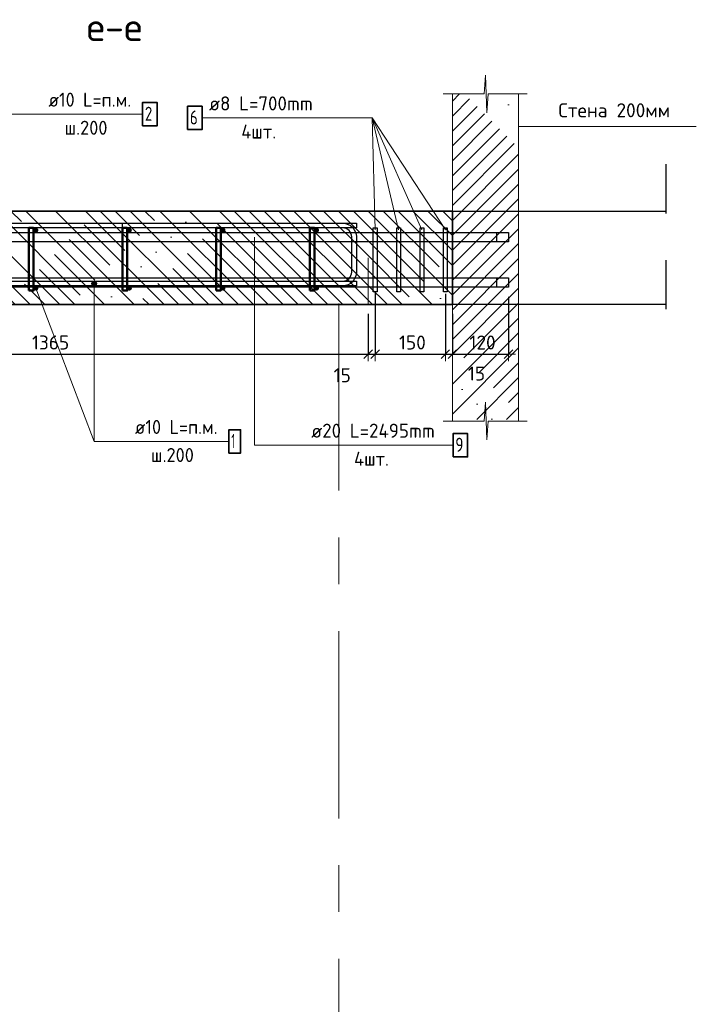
# Model space of a CAD drawing. Header units: metres. Extents: x -38 to 97, y -15 to 21.
# Tile 206 of 209: x 91.1 to 92.54, y -5.75 to -3.64. Entities that reach past the tile are written whole.
import ezdxf

# ---------------------------------------------------------------- set-up
doc = ezdxf.new("R2010")
doc.units = ezdxf.units.M
doc.header["$PDMODE"] = 65
for name, pattern in [('______11', [0.5, 0.4, -0.05, 0, -0.05]), ('______2', [0.0405, 0.03, -0.0105]), ('______3', [0.5, 0.4, -0.1]), ('______4', [0.135, 0.105, -0.03]), ('______5', [1.1, 0.8, -0.1, 0.1, -0.1])]:
    doc.linetypes.add(name, pattern=pattern)
for name, color, linetype, lineweight in [('XR$4$Осевая линия (1)', 7, '______5', 13), ('XR$6$Арм. стержнями верхней зоны', 180, 'Continuous', 35), ('XR$6$Арм. стержнями нижней зоны', 180, 'Continuous', 35), ('XR$6$Арм.стержн. Арматура края', 96, 'Continuous', 35), ('XR$6$Арм.стержн. Хомут', 240, 'Continuous', 35), ('XR$6$Балка (1)', 7, '______3', 13), ('XR$6$ВК__отв в полу 1-2 эт', 220, 'Continuous', 25), ('XR$6$Перекрытие (1)', 7, 'Continuous', 35), ('XR$6$Размерная линия (1)', 7, 'Continuous', 13), ('XR$6$Текст_ общее_1', 7, 'Continuous', 13)]:
    doc.layers.add(name, color=color, linetype=linetype, lineweight=lineweight)
doc.layers.add('XR$6$Арм.стержн.Доп. Арм верхн.зоны Х', color=7, linetype='Continuous', lineweight=35, true_color=0x8c8cff)
doc.styles.add('ISOCPEUR', font='txt')
doc.dimstyles.new('DIMSTYLE_24', dxfattribs={"dimtxt": 0.03, "dimasz": 0.03, "dimexe": 0, "dimexo": 0, "dimgap": 0.015, "dimtad": 2, "dimdec": 0, "dimlfac": 1000, "dimrnd": 5, "dimzin": 12, "dimdsep": 46, "dimtxsty": 'ISOCPEUR', "dimblk1": 'ALL_ML_STRICH', "dimblk2": 'ALL_ML_STRICH', "dimsah": 1, "dimcen": 0, "dimclrd": 7, "dimclre": 256, "dimclrt": 7, "dimadec": 0, "dimazin": 0, "dimtfac": 1, "dimtdec": 0, "dimtix": 1, "dimtmove": 2, "dimatfit": 3, "dimfxl": 0, "dimtzin": 0, "dimlwd": 0, "dimlwe": -3, "dimarcsym": 0})
doc.dimstyles.new('DIMSTYLE_32', dxfattribs={"dimtxt": 0.03, "dimasz": 0.03, "dimexe": 0, "dimexo": 0, "dimgap": 0.015, "dimtad": 0, "dimdec": 0, "dimlfac": 1000, "dimrnd": 5, "dimzin": 12, "dimdsep": 46, "dimtxsty": 'ISOCPEUR', "dimblk1": 'ALL_ML_STRICH', "dimblk2": 'ALL_ML_STRICH', "dimsah": 1, "dimcen": 0, "dimclrd": 7, "dimclre": 256, "dimclrt": 7, "dimadec": 0, "dimazin": 0, "dimtfac": 1, "dimtdec": 0, "dimtix": 1, "dimtmove": 2, "dimatfit": 3, "dimfxl": 0, "dimtvp": 1.2, "dimtzin": 0, "dimlwd": 0, "dimlwe": -3, "dimarcsym": 0})
pattern_1 = [(135, (0, 0), (-0.031819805, -0.031819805), [0.4, -0.05, 0, -0.05]), (135, (-0.01591, -0.01591), (-0.031819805, -0.031819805), [0.8, -0.1, 0.1, -0.1])]

# ---------------------------------------------------------------- blocks, each defined once
blk = doc.blocks.new('ЭЛЕМЕНТ_УЗОРА_39')
at = {"color": 7, "linetype": 'Continuous', "lineweight": 13, "transparency": 33554687}
blk.add_line((92.1832, -3.8025), (92.1832, -3.8025), dxfattribs=at)
blk.add_lwpolyline([(92.0032, -3.8025), (92.0912, -3.8025), (92.0937, -3.7625), (92.0972, -3.8425), (92.1, -3.8025), (92.1832, -3.8025)], dxfattribs=at)
blk = doc.blocks.new('ЭЛЕМЕНТ_УЗОРА_40')
at = {"color": 7, "linetype": 'Continuous', "lineweight": 13, "transparency": 33554687}
blk.add_line((92.1832, -4.5011), (92.1832, -4.5011), dxfattribs=at)
blk.add_lwpolyline([(92.0032, -4.5011), (92.0912, -4.5011), (92.0937, -4.4611), (92.0972, -4.5411), (92.1, -4.5011), (92.1832, -4.5011)], dxfattribs=at)
blk = doc.blocks.new('ALL_ML_STRICH')
at = {"color": 0, "linetype": 'ByBlock', "lineweight": -2}
for p, q in [((-1, 0), (0.5, 0)), ((-0.3, -0.3), (0.3, 0.3)), ((0, -0.5), (0, 0.5))]:
    blk.add_line(p, q, dxfattribs=at)
blk = doc.blocks.new('*D807')
at = {"layer": 'DEFPOINTS', "color": 7, "linetype": 'Continuous', "lineweight": 13, "transparency": 33554687}
for p in [(90.4767, -4.2125), (91.8432, -4.2525), (90.4767, -4.3584)]:
    blk.add_point(p, dxfattribs=at)
at = {"layer": 'XR$6$Размерная линия (1)', "color": 9, "linetype": 'Continuous', "lineweight": -2, "true_color": 0xc7c7c7, "transparency": 33554687}
for p, q in [((90.4767, -4.2325), (90.4767, -4.3584)), ((91.8432, -4.2725), (91.8432, -4.3584))]:
    blk.add_line(p, q, dxfattribs=at)
at = {"layer": 'XR$6$Размерная линия (1)', "color": 7, "linetype": 'Continuous', "lineweight": -2, "transparency": 33554687}
blk.add_line((90.4767, -4.3584), (91.8432, -4.3584), dxfattribs=at)
at = {"layer": 'XR$6$Размерная линия (1)', "color": 7, "linetype": 'Continuous', "lineweight": 13, "transparency": 33554687, "xscale": 0.03, "yscale": 0.03, "zscale": 0.03, "rotation": 180}
blk.add_blockref('ALL_ML_STRICH', (90.4767, -4.3584), dxfattribs=at)
at = {"layer": 'XR$6$Размерная линия (1)', "color": 7, "linetype": 'Continuous', "lineweight": 13, "transparency": 33554687, "xscale": 0.03, "yscale": 0.03, "zscale": 0.03}
blk.add_blockref('ALL_ML_STRICH', (91.8432, -4.3584), dxfattribs=at)
at = {"layer": 'XR$6$Размерная линия (1)', "color": 7, "linetype": 'Continuous', "lineweight": 13, "transparency": 33554687, "insert": (91.1644, -4.3334), "char_height": 0.03, "width": 0.12, "attachment_point": 5, "style": 'ISOCPEUR'}
blk.add_mtext('\\A1;{1365}', dxfattribs=at)
blk = doc.blocks.new('*D808')
at = {"layer": 'DEFPOINTS', "color": 7, "linetype": 'Continuous', "lineweight": 13, "transparency": 33554687}
for p in [(91.8582, -4.2055), (91.8432, -4.2525), (91.8432, -4.3584)]:
    blk.add_point(p, dxfattribs=at)
at = {"layer": 'XR$6$Размерная линия (1)', "color": 9, "linetype": 'Continuous', "lineweight": -2, "true_color": 0xc7c7c7, "transparency": 33554687}
for p, q in [((91.8582, -4.2255), (91.8582, -4.3584)), ((91.8432, -4.2725), (91.8432, -4.3584))]:
    blk.add_line(p, q, dxfattribs=at)
at = {"layer": 'XR$6$Размерная линия (1)', "color": 7, "linetype": 'Continuous', "lineweight": -2, "transparency": 33554687}
blk.add_line((91.8432, -4.3584), (91.8582, -4.3584), dxfattribs=at)
at = {"layer": 'XR$6$Размерная линия (1)', "color": 7, "linetype": 'Continuous', "lineweight": 13, "transparency": 33554687, "xscale": 0.03, "yscale": 0.03, "zscale": 0.03, "rotation": 180}
blk.add_blockref('ALL_ML_STRICH', (91.8432, -4.3584), dxfattribs=at)
at = {"layer": 'XR$6$Размерная линия (1)', "color": 7, "linetype": 'Continuous', "lineweight": 13, "transparency": 33554687, "xscale": 0.03, "yscale": 0.03, "zscale": 0.03}
blk.add_blockref('ALL_ML_STRICH', (91.8582, -4.3584), dxfattribs=at)
at = {"layer": 'XR$6$Размерная линия (1)', "color": 7, "linetype": 'Continuous', "lineweight": 13, "transparency": 33554687, "insert": (91.7878, -4.4034), "char_height": 0.03, "width": 0.06, "attachment_point": 5, "style": 'ISOCPEUR'}
blk.add_mtext('\\A1;{15}', dxfattribs=at)
blk = doc.blocks.new('*D809')
at = {"layer": 'DEFPOINTS', "color": 7, "linetype": 'Continuous', "lineweight": 13, "transparency": 33554687}
for p in [(91.8582, -4.2055), (92.0082, -4.2094), (91.8582, -4.3584)]:
    blk.add_point(p, dxfattribs=at)
at = {"layer": 'XR$6$Размерная линия (1)', "color": 9, "linetype": 'Continuous', "lineweight": -2, "true_color": 0xc7c7c7, "transparency": 33554687}
for p, q in [((91.8582, -4.2255), (91.8582, -4.3584)), ((92.0082, -4.2294), (92.0082, -4.3584))]:
    blk.add_line(p, q, dxfattribs=at)
at = {"layer": 'XR$6$Размерная линия (1)', "color": 7, "linetype": 'Continuous', "lineweight": -2, "transparency": 33554687}
blk.add_line((91.8582, -4.3584), (92.0082, -4.3584), dxfattribs=at)
at = {"layer": 'XR$6$Размерная линия (1)', "color": 7, "linetype": 'Continuous', "lineweight": 13, "transparency": 33554687, "xscale": 0.03, "yscale": 0.03, "zscale": 0.03, "rotation": 180}
blk.add_blockref('ALL_ML_STRICH', (91.8582, -4.3584), dxfattribs=at)
at = {"layer": 'XR$6$Размерная линия (1)', "color": 7, "linetype": 'Continuous', "lineweight": 13, "transparency": 33554687, "xscale": 0.03, "yscale": 0.03, "zscale": 0.03}
blk.add_blockref('ALL_ML_STRICH', (92.0082, -4.3584), dxfattribs=at)
at = {"layer": 'XR$6$Размерная линия (1)', "color": 7, "linetype": 'Continuous', "lineweight": 13, "transparency": 33554687, "insert": (91.9377, -4.3334), "char_height": 0.03, "width": 0.09, "attachment_point": 5, "style": 'ISOCPEUR'}
blk.add_mtext('\\A1;{150}', dxfattribs=at)
blk = doc.blocks.new('*D810')
at = {"layer": 'DEFPOINTS', "color": 7, "linetype": 'Continuous', "lineweight": 13, "transparency": 33554687}
for p in [(92.0082, -4.2094), (92.0232, -4.2525), (92.0082, -4.3584)]:
    blk.add_point(p, dxfattribs=at)
at = {"layer": 'XR$6$Размерная линия (1)', "color": 9, "linetype": 'Continuous', "lineweight": -2, "true_color": 0xc7c7c7, "transparency": 33554687}
for p, q in [((92.0082, -4.2294), (92.0082, -4.3584)), ((92.0232, -4.2725), (92.0232, -4.3584))]:
    blk.add_line(p, q, dxfattribs=at)
at = {"layer": 'XR$6$Размерная линия (1)', "color": 7, "linetype": 'Continuous', "lineweight": -2, "transparency": 33554687}
blk.add_line((92.0082, -4.3584), (92.0232, -4.3584), dxfattribs=at)
at = {"layer": 'XR$6$Размерная линия (1)', "color": 7, "linetype": 'Continuous', "lineweight": 13, "transparency": 33554687, "xscale": 0.03, "yscale": 0.03, "zscale": 0.03, "rotation": 180}
blk.add_blockref('ALL_ML_STRICH', (92.0082, -4.3584), dxfattribs=at)
at = {"layer": 'XR$6$Размерная линия (1)', "color": 7, "linetype": 'Continuous', "lineweight": 13, "transparency": 33554687, "xscale": 0.03, "yscale": 0.03, "zscale": 0.03}
blk.add_blockref('ALL_ML_STRICH', (92.0232, -4.3584), dxfattribs=at)
at = {"layer": 'XR$6$Размерная линия (1)', "color": 7, "linetype": 'Continuous', "lineweight": 13, "transparency": 33554687, "insert": (92.0748, -4.3997), "char_height": 0.03, "width": 0.06, "attachment_point": 5, "style": 'ISOCPEUR'}
blk.add_mtext('\\A1;{15}', dxfattribs=at)
blk = doc.blocks.new('*D811')
at = {"layer": 'DEFPOINTS', "color": 7, "linetype": 'Continuous', "lineweight": 13, "transparency": 33554687}
for p in [(92.1432, -4.2155), (92.0232, -4.2525), (92.0232, -4.3584)]:
    blk.add_point(p, dxfattribs=at)
at = {"layer": 'XR$6$Размерная линия (1)', "color": 9, "linetype": 'Continuous', "lineweight": -2, "true_color": 0xc7c7c7, "transparency": 33554687}
for p, q in [((92.1432, -4.2355), (92.1432, -4.3584)), ((92.0232, -4.2725), (92.0232, -4.3584))]:
    blk.add_line(p, q, dxfattribs=at)
at = {"layer": 'XR$6$Размерная линия (1)', "color": 7, "linetype": 'Continuous', "lineweight": -2, "transparency": 33554687}
blk.add_line((92.0232, -4.3584), (92.1432, -4.3584), dxfattribs=at)
at = {"layer": 'XR$6$Размерная линия (1)', "color": 7, "linetype": 'Continuous', "lineweight": 13, "transparency": 33554687, "xscale": 0.03, "yscale": 0.03, "zscale": 0.03, "rotation": 180}
blk.add_blockref('ALL_ML_STRICH', (92.0232, -4.3584), dxfattribs=at)
at = {"layer": 'XR$6$Размерная линия (1)', "color": 7, "linetype": 'Continuous', "lineweight": 13, "transparency": 33554687, "xscale": 0.03, "yscale": 0.03, "zscale": 0.03}
blk.add_blockref('ALL_ML_STRICH', (92.1432, -4.3584), dxfattribs=at)
at = {"layer": 'XR$6$Размерная линия (1)', "color": 7, "linetype": 'Continuous', "lineweight": 13, "transparency": 33554687, "insert": (92.0877, -4.3334), "char_height": 0.03, "width": 0.09, "attachment_point": 5, "style": 'ISOCPEUR'}
blk.add_mtext('\\A1;{120}', dxfattribs=at)

msp = doc.modelspace()

# ---------------------------------------------------------------- hatches: boundary and pattern name
at = {"linetype": 'Continuous', "lineweight": 13, "transparency": 33554687}
h = msp.add_hatch(dxfattribs=at)
h.set_pattern_fill('__________539', scale=0.015, style=0, pattern_type=2)
h.set_pattern_definition([(45, (0, 0), (-0.031819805, 0.031819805), [0.4, -0.05, 0, -0.05]), (45, (-0.01591, 0.01591), (-0.031819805, 0.031819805), [0.8, -0.1, 0.1, -0.1])])
h.paths.add_polyline_path([(92.1646, -3.8025), (92.0232, -3.8025), (92.0232, -4.4979), (92.1646, -4.4979)], flags=0)
h = msp.add_hatch(dxfattribs=at)
h.set_pattern_fill('__________540', scale=0.015, style=0, pattern_type=2)
h.set_pattern_definition(pattern_1)
h.paths.add_polyline_path([(91.8432, -4.0525), (90.4232, -4.0525), (90.4232, -4.2525), (91.8432, -4.2525)], flags=0)
h = msp.add_hatch(dxfattribs=at)
h.set_pattern_fill('__________540', scale=0.015, style=0, pattern_type=2)
h.set_pattern_definition(pattern_1)
h.paths.add_polyline_path([(92.0232, -4.0525), (91.8432, -4.0525), (91.8432, -4.2525), (92.0232, -4.2525)], flags=0)
at = {"layer": 'XR$6$Арм. стержнями верхней зоны', "linetype": 'Continuous', "lineweight": 50, "transparency": 33554687}
for points in [[(91.1382, -4.0935), (91.1378, -4.0916), (91.1367, -4.09), (91.1351, -4.0889), (91.1332, -4.0885), (91.1313, -4.0889), (91.1296, -4.09), (91.1285, -4.0916), (91.1282, -4.0935), (91.1285, -4.0954), (91.1296, -4.097), (91.1313, -4.0981), (91.1332, -4.0985), (91.1351, -4.0981), (91.1367, -4.097), (91.1378, -4.0954)], [(91.3382, -4.0935), (91.3378, -4.0916), (91.3367, -4.09), (91.3351, -4.0889), (91.3332, -4.0885), (91.3313, -4.0889), (91.3296, -4.09), (91.3285, -4.0916), (91.3282, -4.0935), (91.3285, -4.0954), (91.3296, -4.097), (91.3313, -4.0981), (91.3332, -4.0985), (91.3351, -4.0981), (91.3367, -4.097), (91.3378, -4.0954)], [(91.5382, -4.0935), (91.5378, -4.0916), (91.5367, -4.09), (91.5351, -4.0889), (91.5332, -4.0885), (91.5313, -4.0889), (91.5296, -4.09), (91.5285, -4.0916), (91.5282, -4.0935), (91.5285, -4.0954), (91.5296, -4.097), (91.5313, -4.0981), (91.5332, -4.0985), (91.5351, -4.0981), (91.5367, -4.097), (91.5378, -4.0954)], [(91.7382, -4.0935), (91.7378, -4.0916), (91.7367, -4.09), (91.7351, -4.0889), (91.7332, -4.0885), (91.7313, -4.0889), (91.7296, -4.09), (91.7285, -4.0916), (91.7282, -4.0935), (91.7285, -4.0954), (91.7296, -4.097), (91.7313, -4.0981), (91.7332, -4.0985), (91.7351, -4.0981), (91.7367, -4.097), (91.7378, -4.0954)]]:
    msp.add_hatch(color=4, dxfattribs=at).paths.add_polyline_path(points)
at = {"layer": 'XR$6$Арм. стержнями нижней зоны', "linetype": 'Continuous', "lineweight": 13, "transparency": 33554687}
for points in [[(91.252, -4.2075), (91.2632, -4.2075), (91.2624, -4.2047)], [(91.252, -4.2075), (91.2624, -4.2047), (91.2527, -4.2047)], [(91.2527, -4.2047), (91.2624, -4.2047), (91.2604, -4.2027)], [(91.2527, -4.2047), (91.2604, -4.2027), (91.2548, -4.2027)], [(91.2548, -4.2027), (91.2604, -4.2027), (91.2576, -4.2019)], [(91.2527, -4.2103), (91.2632, -4.2075), (91.252, -4.2075)], [(91.2527, -4.2103), (91.2624, -4.2103), (91.2632, -4.2075)], [(91.2548, -4.2123), (91.2624, -4.2103), (91.2527, -4.2103)], [(91.2548, -4.2123), (91.2604, -4.2123), (91.2624, -4.2103)], [(91.2604, -4.2123), (91.2548, -4.2123), (91.2576, -4.2131)]]:
    msp.add_hatch(color=7, dxfattribs=at).paths.add_polyline_path(points)
at = {"layer": 'XR$6$Арм. стержнями нижней зоны', "linetype": 'Continuous', "lineweight": 50, "transparency": 33554687}
for points in [[(91.1382, -4.2175), (91.1378, -4.2156), (91.1367, -4.214), (91.1351, -4.2129), (91.1332, -4.2125), (91.1313, -4.2129), (91.1296, -4.214), (91.1285, -4.2156), (91.1282, -4.2175), (91.1285, -4.2194), (91.1296, -4.221), (91.1313, -4.2221), (91.1332, -4.2225), (91.1351, -4.2221), (91.1367, -4.221), (91.1378, -4.2194)], [(91.3382, -4.2175), (91.3378, -4.2156), (91.3367, -4.214), (91.3351, -4.2129), (91.3332, -4.2125), (91.3313, -4.2129), (91.3296, -4.214), (91.3285, -4.2156), (91.3282, -4.2175), (91.3285, -4.2194), (91.3296, -4.221), (91.3313, -4.2221), (91.3332, -4.2225), (91.3351, -4.2221), (91.3367, -4.221), (91.3378, -4.2194)], [(91.5382, -4.2175), (91.5378, -4.2156), (91.5367, -4.214), (91.5351, -4.2129), (91.5332, -4.2125), (91.5313, -4.2129), (91.5296, -4.214), (91.5285, -4.2156), (91.5282, -4.2175), (91.5285, -4.2194), (91.5296, -4.221), (91.5313, -4.2221), (91.5332, -4.2225), (91.5351, -4.2221), (91.5367, -4.221), (91.5378, -4.2194)], [(91.7382, -4.2175), (91.7378, -4.2156), (91.7367, -4.214), (91.7351, -4.2129), (91.7332, -4.2125), (91.7313, -4.2129), (91.7296, -4.214), (91.7285, -4.2156), (91.7282, -4.2175), (91.7285, -4.2194), (91.7296, -4.221), (91.7313, -4.2221), (91.7332, -4.2225), (91.7351, -4.2221), (91.7367, -4.221), (91.7378, -4.2194)]]:
    msp.add_hatch(color=4, dxfattribs=at).paths.add_polyline_path(points)

# ---------------------------------------------------------------- linework, layer by layer
at = {"color": 7, "linetype": 'Continuous', "lineweight": 13, "transparency": 33554687}
for p, q in [((92.0232, -4.5011), (92.0232, -3.8025)), ((92.1646, -3.8025), (92.1646, -4.5011)), ((92.1646, -3.872), (92.5446, -3.872))]:
    msp.add_line(p, q, dxfattribs=at)
at = {"color": 7, "linetype": '______4', "lineweight": 25, "transparency": 33554687}
for p, q in [((92.4797, -3.9525), (92.4797, -4.3525)), ((92.1232, -4.2525), (91.9232, -4.2525))]:
    msp.add_line(p, q, dxfattribs=at)
at = {"color": 7, "linetype": 'Continuous', "lineweight": 35, "transparency": 33554687}
for p, q in [((91.8432, -4.0525), (90.4232, -4.0525)), ((92.0232, -4.0525), (91.8432, -4.0525)), ((92.0232, -4.2525), (92.0232, -4.0525)), ((90.4232, -4.2525), (91.8432, -4.2525)), ((91.8432, -4.2525), (92.0232, -4.2525))]:
    msp.add_line(p, q, dxfattribs=at)
at = {"layer": 'XR$4$Осевая линия (1)', "color": 253, "linetype": '______11', "lineweight": 13, "true_color": 0xa0a0a0, "transparency": 33554687}
msp.add_line((91.7807, -4.2499), (91.7807, -7.7463), dxfattribs=at)
at = {"layer": 'XR$6$Арм. стержнями верхней зоны', "color": 7, "linetype": 'Continuous', "lineweight": 13, "transparency": 33554687}
msp.add_line((91.0729, -3.8457), (91.3609, -3.8457), dxfattribs=at)
at = {"layer": 'XR$6$Арм. стержнями верхней зоны', "color": 7, "linetype": 'Continuous', "lineweight": 35, "transparency": 33554687}
msp.add_lwpolyline([(91.3609, -3.8707), (91.3919, -3.8707), (91.3919, -3.8207), (91.3609, -3.8207), (91.3609, -3.8707)], dxfattribs=at)
at = {"layer": 'XR$6$Арм. стержнями верхней зоны', "color": 4, "linetype": 'Continuous', "lineweight": 25, "transparency": 33554687}
msp.add_lwpolyline([(90.4482, -4.0785), (91.8182, -4.0785), (91.8182, -4.0885), (90.4482, -4.0885), (90.4482, -4.0785)], dxfattribs=at)
msp.add_lwpolyline([(90.4482, -4.0785), (91.8182, -4.0785), (91.8182, -4.0885), (90.4482, -4.0885), (90.4482, -4.0785)], dxfattribs=at)
at = {"layer": 'XR$6$Арм. стержнями нижней зоны', "color": 7, "linetype": 'Continuous', "lineweight": 13, "transparency": 33554687}
for p, q in [((91.2576, -4.2019), (91.2576, -4.2019)), ((91.252, -4.2075), (91.252, -4.2075)), ((91.2576, -4.5448), (91.2576, -4.2075)), ((91.2576, -4.2131), (91.2576, -4.2131)), ((91.2632, -4.2075), (91.2632, -4.2075)), ((91.2576, -4.5448), (91.5456, -4.5448))]:
    msp.add_line(p, q, dxfattribs=at)
at = {"layer": 'XR$6$Арм. стержнями нижней зоны', "color": 4, "linetype": 'Continuous', "lineweight": 25, "transparency": 33554687}
msp.add_lwpolyline([(90.4482, -4.2025), (91.8182, -4.2025), (91.8182, -4.2125), (90.4482, -4.2125), (90.4482, -4.2025)], dxfattribs=at)
msp.add_lwpolyline([(90.4482, -4.2025), (91.8182, -4.2025), (91.8182, -4.2125), (90.4482, -4.2125), (90.4482, -4.2025)], dxfattribs=at)
at = {"layer": 'XR$6$Арм. стержнями нижней зоны', "color": 7, "linetype": 'Continuous', "lineweight": 35, "transparency": 33554687}
msp.add_lwpolyline([(91.5456, -4.5698), (91.5706, -4.5698), (91.5706, -4.5198), (91.5456, -4.5198), (91.5456, -4.5698)], dxfattribs=at)
at = {"layer": 'XR$6$Арм. стержнями нижней зоны', "color": 7, "linetype": 'Continuous', "lineweight": 13, "transparency": 33554687}
msp.add_circle((91.2576, -4.2075), 0.00563, dxfattribs=at)
at = {"layer": 'XR$6$Арм.стержн. Арматура края', "color": 4, "linetype": 'Continuous', "lineweight": 25, "transparency": 33554687}
msp.add_lwpolyline([(91.3182, -4.2025), (91.7889, -4.2025), (91.7925, -4.202), (91.7962, -4.2008), (91.7996, -4.1989), (91.8023, -4.1966), (91.8046, -4.1939), (91.8065, -4.1905), (91.8077, -4.1869), (91.8082, -4.1832), (91.8082, -4.1078), (91.8077, -4.1041), (91.8065, -4.1005), (91.8046, -4.0971), (91.8023, -4.0944), (91.7996, -4.0921), (91.7962, -4.0902), (91.7925, -4.089), (91.7889, -4.0885), (91.3182, -4.0885), (91.3182, -4.0785), (91.7896, -4.0785), (91.7948, -4.0792), (91.8003, -4.081), (91.8053, -4.0838), (91.8094, -4.0873), (91.8128, -4.0914), (91.8156, -4.0964), (91.8174, -4.1018), (91.8182, -4.1071), (91.8182, -4.1839), (91.8174, -4.1891), (91.8156, -4.1946), (91.8128, -4.1996), (91.8094, -4.2037), (91.8053, -4.2072), (91.8003, -4.21), (91.7948, -4.2118), (91.7896, -4.2125), (91.3182, -4.2125), (91.3182, -4.2025)], dxfattribs=at)
msp.add_lwpolyline([(91.3182, -4.2025), (91.7889, -4.2025), (91.7925, -4.202), (91.7962, -4.2008), (91.7996, -4.1989), (91.8023, -4.1966), (91.8046, -4.1939), (91.8065, -4.1905), (91.8077, -4.1869), (91.8082, -4.1832), (91.8082, -4.1078), (91.8077, -4.1041), (91.8065, -4.1005), (91.8046, -4.0971), (91.8023, -4.0944), (91.7996, -4.0921), (91.7962, -4.0902), (91.7925, -4.089), (91.7889, -4.0885), (91.3182, -4.0885), (91.3182, -4.0785), (91.7896, -4.0785), (91.7948, -4.0792), (91.8003, -4.081), (91.8053, -4.0838), (91.8094, -4.0873), (91.8128, -4.0914), (91.8156, -4.0964), (91.8174, -4.1018), (91.8182, -4.1071), (91.8182, -4.1839), (91.8174, -4.1891), (91.8156, -4.1946), (91.8128, -4.1996), (91.8094, -4.2037), (91.8053, -4.2072), (91.8003, -4.21), (91.7948, -4.2118), (91.7896, -4.2125), (91.3182, -4.2125), (91.3182, -4.2025)], dxfattribs=at)
at = {"layer": 'XR$6$Арм.стержн. Арматура края', "color": 4, "linetype": 'Continuous', "lineweight": 50, "transparency": 33554687}
for points in [[(91.1182, -4.2225), (91.1182, -4.0885), (91.1282, -4.0885), (91.1282, -4.2225), (91.1182, -4.2225)], [(91.3182, -4.2225), (91.3182, -4.0885), (91.3282, -4.0885), (91.3282, -4.2225), (91.3182, -4.2225)], [(91.5182, -4.2225), (91.5182, -4.0885), (91.5282, -4.0885), (91.5282, -4.2225), (91.5182, -4.2225)], [(91.7182, -4.2225), (91.7182, -4.0885), (91.7282, -4.0885), (91.7282, -4.2225), (91.7182, -4.2225)]]:
    msp.add_lwpolyline(points, dxfattribs=at)
at = {"layer": 'XR$6$Арм.стержн. Хомут', "color": 7, "linetype": 'Continuous', "lineweight": 13, "transparency": 33554687}
for p, q in [((91.4881, -3.8537), (91.8521, -3.8537)), ((91.8521, -3.8537), (92.0082, -4.0925)), ((91.8521, -3.8537), (91.9582, -4.0925)), ((91.8521, -3.8537), (91.9082, -4.0925)), ((91.8521, -3.8537), (91.8582, -4.0925))]:
    msp.add_line(p, q, dxfattribs=at)
at = {"layer": 'XR$6$Арм.стержн. Хомут', "color": 7, "linetype": 'Continuous', "lineweight": 35, "transparency": 33554687}
msp.add_lwpolyline([(91.4571, -3.8787), (91.4881, -3.8787), (91.4881, -3.8287), (91.4571, -3.8287), (91.4571, -3.8787)], dxfattribs=at)
at = {"layer": 'XR$6$Арм.стержн. Хомут', "color": 40, "linetype": 'Continuous', "lineweight": 25, "transparency": 33554687}
for points in [[(91.8622, -4.0885), (91.8622, -4.2255), (91.8542, -4.2255), (91.8542, -4.0885), (91.8622, -4.0885)], [(91.9122, -4.0885), (91.9122, -4.2255), (91.9042, -4.2255), (91.9042, -4.0885), (91.9122, -4.0885)], [(91.9622, -4.0885), (91.9622, -4.2255), (91.9542, -4.2255), (91.9542, -4.0885), (91.9622, -4.0885)], [(92.0122, -4.0885), (92.0122, -4.2255), (92.0042, -4.2255), (92.0042, -4.0885), (92.0122, -4.0885)]]:
    msp.add_lwpolyline(points, dxfattribs=at)
at = {"layer": 'XR$6$Арм.стержн.Доп. Арм верхн.зоны Х', "color": 7, "linetype": 'Continuous', "lineweight": 13, "transparency": 33554687}
for q in [(91.6006, -4.1085), (91.6006, -4.1085), (91.6006, -4.2055), (91.6006, -4.2055), (92.0246, -4.5528)]:
    msp.add_line((91.6006, -4.5528), q, dxfattribs=at)
at = {"layer": 'XR$6$Арм.стержн.Доп. Арм верхн.зоны Х', "color": 7, "linetype": 'Continuous', "lineweight": 25, "transparency": 33554687}
for points in [[(92.1432, -4.1185), (90.4732, -4.1185), (90.4732, -4.0985), (92.1432, -4.0985), (92.1432, -4.1185)], [(92.1177, -4.1185), (90.4732, -4.1185), (90.4732, -4.0985), (92.1177, -4.0985), (92.1177, -4.1185)], [(92.1177, -4.2155), (90.4732, -4.2155), (90.4732, -4.1955), (92.1177, -4.1955), (92.1177, -4.2155)], [(92.1432, -4.2155), (90.4732, -4.2155), (90.4732, -4.1955), (92.1432, -4.1955), (92.1432, -4.2155)]]:
    msp.add_lwpolyline(points, dxfattribs=at)
at = {"layer": 'XR$6$Арм.стержн.Доп. Арм верхн.зоны Х', "color": 7, "linetype": 'Continuous', "lineweight": 35, "transparency": 33554687}
msp.add_lwpolyline([(92.0246, -4.5778), (92.0556, -4.5778), (92.0556, -4.5278), (92.0246, -4.5278), (92.0246, -4.5778)], dxfattribs=at)
at = {"layer": 'XR$6$Балка (1)', "color": 7, "linetype": '______2', "lineweight": 25, "transparency": 33554687}
msp.add_line((92.0232, -4.0525), (92.0232, -4.0525), dxfattribs=at)
at = {"layer": 'XR$6$ВК__отв в полу 1-2 эт', "color": 7, "linetype": 'Continuous', "lineweight": 13, "transparency": 33554687}
msp.add_line((91.1332, -4.2175), (91.2576, -4.5448), dxfattribs=at)
at = {"layer": 'XR$6$Перекрытие (1)', "color": 7, "linetype": '______2', "lineweight": 18, "transparency": 33554687}
msp.add_line((91.8432, -4.2525), (91.8432, -4.0525), dxfattribs=at)
at = {"layer": 'XR$6$Перекрытие (1)', "color": 7, "linetype": 'Continuous', "lineweight": 25, "transparency": 33554687}
for p, q in [((92.0232, -4.0525), (92.4797, -4.0525)), ((92.4797, -4.2525), (92.0232, -4.2525))]:
    msp.add_line(p, q, dxfattribs=at)

# ---------------------------------------------------------------- block references
at = {"color": 7, "linetype": 'Continuous', "lineweight": 13, "transparency": 33554687}
for name in ['ЭЛЕМЕНТ_УЗОРА_39', 'ЭЛЕМЕНТ_УЗОРА_40']:
    msp.add_blockref(name, (0, 0), dxfattribs=at)

# ---------------------------------------------------------------- texts
at = {"color": 7, "linetype": 'Continuous', "lineweight": 13, "transparency": 33554687, "insert": (91.301, -3.6594), "char_height": 0.06, "width": 0.153391, "attachment_point": 5, "style": 'ISOCPEUR'}
msp.add_mtext('\\A1;{\\fISOCPEUR|i0|b0;\\H0.060000;\\W1.000000;\\C7;е-е}\\P', dxfattribs=at)
at = {"layer": 'XR$6$Арм. стержнями верхней зоны', "color": 7, "linetype": 'Continuous', "lineweight": 25, "transparency": 33554687, "char_height": 0.03, "attachment_point": 7, "style": 'ISOCPEUR'}
for s, insert, width in [('\\W0.94;ø10 L=п.м.', (91.1599, -3.8297), 0.199983), ('\\W0.78;2', (91.3659, -3.8597), 0.032641), ('\\W0.95;ш.200 ', (91.1944, -3.8897), 0.1312)]:
    msp.add_mtext(s, dxfattribs=dict(at, insert=insert, width=width))
at = {"layer": 'XR$6$Арм. стержнями нижней зоны', "color": 7, "linetype": 'Continuous', "lineweight": 25, "transparency": 33554687, "char_height": 0.03, "attachment_point": 7, "style": 'ISOCPEUR'}
for s, insert, width in [('\\W0.94;ø10 L=п.м.', (91.3446, -4.5288), 0.199983), ('\\W0.56;1', (91.5506, -4.5588), 0.023333), ('\\W0.95;ш.200 ', (91.3791, -4.5888), 0.1312)]:
    msp.add_mtext(s, dxfattribs=dict(at, insert=insert, width=width))
at = {"layer": 'XR$6$Арм.стержн. Хомут', "color": 7, "linetype": 'Continuous', "lineweight": 25, "transparency": 33554687, "char_height": 0.03, "attachment_point": 7, "style": 'ISOCPEUR'}
for s, insert, width in [('\\W0.98;ø8 L=700mm ', (91.5031, -3.8377), 0.257527), ('\\W0.78;6', (91.4621, -3.8677), 0.032641), ('\\W0.95;4шт. ', (91.5721, -3.8977), 0.119158)]:
    msp.add_mtext(s, dxfattribs=dict(at, insert=insert, width=width))
at = {"layer": 'XR$6$Арм.стержн.Доп. Арм верхн.зоны Х', "color": 7, "linetype": 'Continuous', "lineweight": 25, "transparency": 33554687, "char_height": 0.03, "attachment_point": 7, "style": 'ISOCPEUR'}
for s, insert, width in [('\\W0.98;ø20 L=2495mm ', (91.7216, -4.5368), 0.302554), ('\\W0.78;9', (92.0296, -4.5668), 0.032641), ('\\W0.95;4шт. ', (91.8131, -4.5968), 0.119158)]:
    msp.add_mtext(s, dxfattribs=dict(at, insert=insert, width=width))
at = {"layer": 'XR$6$Текст_ общее_1', "color": 7, "linetype": 'Continuous', "lineweight": 13, "transparency": 33554687, "insert": (92.3692, -3.8373), "char_height": 0.03, "width": 0.257639, "attachment_point": 5, "style": 'ISOCPEUR'}
msp.add_mtext('\\A1;{\\fISOCPEUR|i0|b0;\\H0.030000;\\W1.000000;\\C7;Стена 200мм}\\P', dxfattribs=at)

# ---------------------------------------------------------------- dimensions: what is measured, and where the dimension line sits
at = {"layer": 'XR$6$Размерная линия (1)', "color": 7, "linetype": 'Continuous', "lineweight": 13, "transparency": 33554687}
for base, p1, p2, dimstyle, picture, middle in [((91.8582, -4.3584), (91.8432, -4.2725), (91.8582, -4.2255), 'DIMSTYLE_32', '*D808', (91.7878, -4.4034)), ((92.0082, -4.3584), (91.8582, -4.2255), (92.0082, -4.2294), 'DIMSTYLE_24', '*D809', (91.9377, -4.3334)), ((91.84317, -4.35845), (90.47673, -4.2325), (91.84317, -4.2725), 'DIMSTYLE_24', '*D807', (91.16445, -4.33345)), ((92.0232, -4.3584), (92.0082, -4.2294), (92.0232, -4.2725), 'DIMSTYLE_32', '*D810', (92.0748, -4.3997)), ((92.1432, -4.3584), (92.0232, -4.2725), (92.1432, -4.2355), 'DIMSTYLE_24', '*D811', (92.0877, -4.3334))]:
    dim = msp.add_linear_dim(base=base, p1=p1, p2=p2, dimstyle=dimstyle, override={"dimpost": '<>', "dimclrd": 7, "dimclre": 9, "dimclrt": 7, "dimlwd": 0, "dimlwe": 65533}, dxfattribs=at)
    dim.commit()
    dim.dimension.update_dxf_attribs({"geometry": picture, "text_midpoint": middle, "dimtype": 160})

doc.saveas('drawing.dxf')
